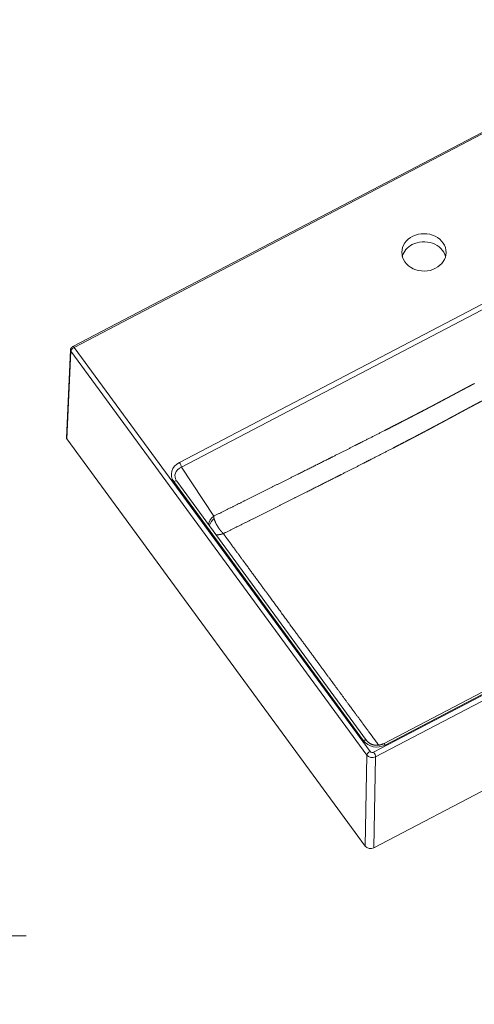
# Model space of a CAD drawing. Extents: x 0 to 420, y 0 to 297.
# Tile 9 of 14: x 258 to 298, y 153 to 239. Entities that reach past the tile are written whole.
import ezdxf
from ezdxf.enums import TextEntityAlignment as Align

# ---------------------------------------------------------------- set-up
doc = ezdxf.new("R2010")
doc.units = 0
doc.layers.get('0').update_dxf_attribs({"lineweight": 13})
doc.styles.get("Standard").update_dxf_attribs({"font": 'isocp.shx'})
doc.dimstyles.get("Standard").update_dxf_attribs({"dimtxt": 2.5, "dimasz": 2.5, "dimexe": 1.25, "dimexo": 0.625, "dimtad": 1, "dimcen": 2.5, "dimadec": 0, "dimazin": 0, "dimtfac": 1, "dimtmove": 0, "dimatfit": 0, "dimfxl": 0, "dimarcsym": 0})

# ---------------------------------------------------------------- blocks, each defined once
blk = doc.blocks.new('*D')
at = {"color": 7, "lineweight": 5, "ltscale": 0.164717}
blk.add_line((24.274, 237.695), (17.685, 237.695), dxfattribs=at)
at = {"color": 7, "lineweight": 5}
for p, q in [((19.685, 212.445), (19.685, 237.695)), ((126.454, 237.695), (240.098, 237.695)), ((238.098, 216.029), (238.098, 237.695)), ((126.454, 216.029), (240.098, 216.029)), ((168.095, 212.445), (17.685, 212.445)), ((24.742, 156.705), (24.742, 182.26)), ((224.165, 156.705), (224.165, 182.26)), ((24.742, 180.26), (224.165, 180.26)), ((72.954, 169.151), (175.954, 169.151)), ((62.454, 158.705), (12.587, 158.705)), ((14.587, 82.971), (14.587, 158.705)), ((126.454, 158.705), (246.328, 158.705)), ((126.454, 158.705), (233.639, 158.705)), ((224.967, 158.705), (258.458, 158.705)), ((244.328, 135.332), (244.328, 158.705)), ((256.458, 120.372), (256.458, 158.705)), ((55.341, 141.09), (80.496, 149.11)), ((78.745, 146.705), (233.639, 146.705)), ((305.614, 140.257), (282.28, 140.257)), ((357.114, 140.409), (305.614, 140.409)), ((126.454, 135.332), (246.328, 135.332)), ((307.614, 129.818), (329.36, 129.767)), ((289.102, 125.823), (289.102, 99.279)), ((299.444, 125.823), (299.444, 99.279)), ((54.637, 110.124), (76.299, 122.244)), ((80.156, 120.372), (258.458, 120.372)), ((304.444, 101.279), (284.102, 101.279)), ((62.454, 82.971), (12.587, 82.971)), ((114.345, 73.708), (134.562, 73.708)), ((129.562, 73.708), (222.967, 73.708))]:
    blk.add_line(p, q, dxfattribs=at)
at = {"color": 7, "lineweight": 5, "ltscale": 0.466342}
blk.add_line((175.954, 152.497), (175.954, 171.151), dxfattribs=at)
at = {"color": 7, "lineweight": 5, "ltscale": 0.3}
blk.add_line((231.639, 146.705), (231.639, 158.705), dxfattribs=at)
at = {"color": 7, "lineweight": 5, "ltscale": 0.260846}
for p, q in [((282.28, 131.823), (282.28, 142.257)), ((305.614, 131.823), (305.614, 142.257))]:
    blk.add_line(p, q, dxfattribs=at)
at = {"color": 7, "lineweight": 5, "ltscale": 0.264648}
for p, q in [((305.614, 131.823), (305.614, 142.409)), ((357.114, 131.823), (357.114, 142.409))]:
    blk.add_line(p, q, dxfattribs=at)
at = {"color": 7, "lineweight": 5, "ltscale": 0.055905}
blk.add_line((357.46, 131.336), (357.46, 133.572), dxfattribs=at)
at = {"color": 7, "lineweight": 5, "ltscale": 0.361736}
blk.add_line((365.843, 131.572), (351.373, 131.572), dxfattribs=at)
at = {"color": 7, "lineweight": 5, "ltscale": 0.435932}
blk.add_line((327.319, 112.335), (327.36, 129.772), dxfattribs=at)
at = {"color": 7, "lineweight": 5, "ltscale": 0.313314}
for p, q in [((119.345, 84.241), (119.345, 71.708)), ((129.562, 84.241), (129.562, 71.708))]:
    blk.add_line(p, q, dxfattribs=at)
at = {"color": 7, "lineweight": 5, "ltscale": 0.313313}
blk.add_line((129.562, 84.241), (129.562, 71.708), dxfattribs=at)
at = {"color": 7, "lineweight": 5, "ltscale": 0.266271}
blk.add_line((222.967, 82.359), (222.967, 71.708), dxfattribs=at)
at = {"color": 7, "lineweight": 5}
for points in [[(20.203, 235.764), (19.685, 237.695), (19.168, 235.764)], [(238.615, 235.764), (238.098, 237.695), (237.58, 235.764)], [(237.58, 217.961), (238.098, 216.029), (238.615, 217.961)], [(19.168, 214.377), (19.685, 212.445), (20.203, 214.377)], [(26.674, 180.777), (24.742, 180.26), (26.674, 179.742)], [(222.233, 179.742), (224.165, 180.26), (222.233, 180.777)], [(74.885, 169.668), (72.954, 169.151), (74.885, 168.633)], [(174.022, 168.633), (175.954, 169.151), (174.022, 169.668)], [(15.105, 156.773), (14.587, 158.705), (14.07, 156.773)], [(232.156, 156.773), (231.639, 158.705), (231.121, 156.773)], [(244.846, 156.773), (244.328, 158.705), (243.811, 156.773)], [(256.976, 156.773), (256.458, 158.705), (255.941, 156.773)], [(77.416, 148.671), (75.732, 147.591), (77.73, 147.685)], [(231.121, 148.637), (231.639, 146.705), (232.156, 148.637)], [(68.491, 144.739), (70.175, 145.819), (68.177, 145.726)], [(307.546, 140.927), (305.614, 140.409), (307.546, 139.891)], [(355.182, 139.891), (357.114, 140.409), (355.182, 140.927)], [(284.212, 140.774), (282.28, 140.257), (284.212, 139.739)], [(303.682, 139.739), (305.614, 140.257), (303.682, 140.774)], [(243.811, 137.264), (244.328, 135.332), (244.846, 137.264)], [(354.442, 131.055), (356.373, 131.572), (354.442, 132.09)], [(359.392, 132.09), (357.46, 131.572), (359.392, 131.055)], [(327.873, 127.839), (327.36, 129.772), (326.838, 127.841)], [(350.84, 122.211), (352.772, 122.728), (350.84, 123.246)], [(74.866, 120.849), (76.299, 122.244), (74.36, 121.752)], [(255.941, 122.304), (256.458, 120.372), (256.976, 122.304)], [(356.848, 122.348), (354.85, 122.418), (356.546, 121.358)], [(71.041, 119.895), (69.608, 118.5), (71.547, 118.992)], [(326.806, 114.268), (327.319, 112.335), (327.841, 114.265)], [(287.17, 100.761), (289.102, 101.279), (287.17, 101.796)], [(301.376, 101.796), (299.444, 101.279), (301.376, 100.761)], [(14.07, 84.903), (14.587, 82.971), (15.105, 84.903)], [(117.414, 73.19), (119.345, 73.708), (117.414, 74.226)], [(131.494, 74.226), (129.562, 73.708), (131.494, 73.19)], [(131.494, 74.226), (129.562, 73.708), (131.494, 73.19)], [(221.035, 73.19), (222.967, 73.708), (221.035, 74.226)]]:
    blk.add_lwpolyline(points, dxfattribs=at)
blk.add_arc((352.772, 115.621), 7.107, 32.6907, 149.42157, dxfattribs=at)
for s, rotation, p, p2 in [('151.5', 90, (17.685, 217.365), (17.685, 232.776)), ('130', 90, (236.098, 222.359), (236.098, 231.366)), ('72', 90, (229.639, 149.803), (229.639, 155.608)), ('140', 90, (242.328, 142.515), (242.328, 151.522)), ('35', 17.68421, (58.544, 144.21), (64.075, 145.973)), ('%%c', 17.68421, (54.733, 142.995), (57.592, 143.906)), ('140', 360, (289.444, 142.257), (298.45, 142.257)), ('310', 360, (326.86, 142.409), (335.867, 142.409)), ('230', 90, (254.458, 135.035), (254.458, 144.042)), ('7', 360, (363.241, 133.572), (365.843, 133.572)), ('%%d', 395.69733, (348.571, 124.556), (350.358, 125.84)), ('17', 395.69733, (344.207, 120.682), (348.921, 124.069)), ('460', 90, (12.587, 116.335), (12.587, 125.342)), ('105', 449.86567, (325.329, 116.555), (325.35, 125.561)), ('46', 29.22566, (57.152, 113.823), (62.217, 116.657)), ('%%c', 29.22566, (53.661, 111.87), (56.279, 113.335)), ('62', 360, (291.371, 103.279), (297.175, 103.279))]:
    blk.add_text(s, height=3, rotation=rotation, dxfattribs=at).set_placement(p, p2, align=Align.FIT)
for s, p, p2 in [('1210', (118.349, 182.26), (130.558, 182.26)), ('620', (119.95, 171.151), (128.957, 171.151)), ('60', (121.551, 75.708), (127.356, 75.708)), ('560', (171.761, 75.708), (180.768, 75.708))]:
    blk.add_text(s, height=3, dxfattribs=at).set_placement(p, p2, align=Align.FIT)
blk = doc.blocks.new('BLOCK155')
at = {"color": 7, "lineweight": 5}
for p, q in [((502.42, 261.83), (-502.18, -263.3)), ((503.36, 261.13), (-501.25, -264.01)), ((736.78, -60.37), (-264.43, -583.73)), ((-417.97, -354.95), (37.48, -116.87)), ((39.05, -120.48), (-416.4, -358.56)), ((-501.25, -264.01), (-267.18, -583.18)), ((-504.1, -265.95), (-507.25, -335.4)), ((-506.95, -336.35), (-503.8, -266.9)), ((-503.8, -266.9), (-269.74, -586.07)), ((-262.85, -587.45), (237.75, -325.77)), ((-271.13, -657.92), (-506.95, -336.35)), ((200.15, -338.24), (-256.68, -577.04)), ((201.55, -339.29), (-255.28, -578.1)), ((-416.4, -358.56), (-390.91, -397.37)), ((-422.53, -369.97), (-272.4, -574.68)), ((-269.99, -574.51), (-420.11, -369.81)), ((-264.24, -659.29), (239.19, -396.13)), ((-269.74, -586.07), (-271.13, -657.92)), ((-262.85, -587.45), (-264.24, -659.29))]:
    blk.add_line(p, q, dxfattribs=at)
for centre, radius, start, end in [((-505.75, -335.45), 1.5, 177.89568, 216.99759), ((-414.19, -365.46), 7.35, 213.31276, 216.26464), ((-377.06, -395.75), 13.95, 186.6705, 194.78815)]:
    blk.add_arc(centre, radius, start, end, dxfattribs=at)
for centre, major_axis, ratio, start_param, end_param in [((-224.64, -189.01), (17.5, -0.08), 0.844927, 0.000019, 3.141612), ((-224.67, -195.43), (-17.5, 0.08), 0.844927, 5.271499, 6.064333), ((-224.67, -195.43), (-17.5, 0.08), 0.844927, 3.360379, 5.271499), ((-224.64, -189.01), (17.5, -0.08), 0.844927, 3.141612, 5.271499), ((-224.64, -189.01), (17.5, -0.08), 0.844927, 5.271499, 6.283204), ((-501.26, -265.61), (2.42, 1.77), 0.453434, 1.246836, 2.791453), ((-501.25, -265.08), (0.93, -1.77), 0.283717, 2.063336, 3.14158), ((-502.1, -266.04), (2, -0.09), 0.837211, 3.141549, 3.734843), ((-410.8, -364.18), (13.58, 0.76), 0.809881, 2.081362, 3.626679), ((-417.98, -356.55), (1.39, -2.66), 0.283718, 0.579806, 2.063336), ((-410.81, -365.78), (10.72, -0.38), 0.780104, 2.147493, 3.646724), ((-422.53, -371.58), (2.42, 1.77), 0.453434, 0.000045, 1.246836), ((-385.66, -404.07), (8.36, 5.49), 0.850052, 1.642412, 2.466935), ((-385.48, -404.33), (8.27, 5.61), 0.706404, 1.708543, 2.446807), ((-272.41, -576.29), (2.42, 1.77), 0.453434, 0.000045, 1.246835), ((-261.46, -567.81), (12.87, 2.47), 0.905849, 3.547654, 5.032854), ((-267.19, -584.78), (2.42, 1.77), 0.453434, 1.246836, 2.791453), ((-265.48, -582.29), (2, -0.01), 0.845447, 3.700144, 5.270257), ((-255.29, -579.7), (-1.39, 2.66), 0.283718, 5.204928, 6.283159), ((-265.49, -583.89), (5, -0.07), 0.833229, 3.708474, 5.278586), ((-264.43, -585.33), (-1.39, 2.66), 0.283718, 3.660312, 5.204928), ((-266.88, -655.69), (5, -0.02), 0.845448, 3.700144, 5.270255)]:
    blk.add_ellipse(centre, major_axis=major_axis, ratio=ratio, start_param=start_param, end_param=end_param, dxfattribs=at)
for points, degree, knots in [([(-502.18, -263.3), (-502.22, -263.32), (-502.3, -263.37), (-502.41, -263.44), (-502.53, -263.51), (-502.64, -263.58), (-502.75, -263.66), (-502.85, -263.75), (-502.96, -263.83), (-503.06, -263.92), (-503.16, -264.01), (-503.25, -264.11), (-503.35, -264.21), (-503.44, -264.32), (-503.53, -264.44), (-503.61, -264.56), (-503.7, -264.68), (-503.76, -264.8), (-503.81, -264.89), (-503.85, -264.97), (-503.89, -265.05), (-503.92, -265.13), (-503.96, -265.22), (-503.99, -265.31), (-504.01, -265.4), (-504.04, -265.5), (-504.06, -265.59), (-504.07, -265.67), (-504.09, -265.76), (-504.1, -265.85), (-504.1, -265.92), (-504.1, -265.95)], 3, [0, 0, 0, 0, 0.135106, 0.271034, 0.405069, 0.539441, 0.67341, 0.807298, 0.942108, 1.076419, 1.213291, 1.349138, 1.489743, 1.628522, 1.775539, 1.919485, 2.076764, 2.229665, 2.317189, 2.403237, 2.487738, 2.570625, 2.670872, 2.769011, 2.865213, 2.959615, 3.051585, 3.142066, 3.23119, 3.31908, 3.41898, 3.41898, 3.41898, 3.41898]), ([(-390.91, -397.37), (-383.93, -393.9), (-376.96, -390.43), (-370.16, -387.05), (-355.43, -379.72), (-340.8, -372.43), (-333.1, -368.59), (-322.06, -363.08), (-311.18, -357.63), (-307.76, -355.92), (-299.49, -351.78), (-291.36, -347.7), (-286.51, -345.26), (-276.9, -340.42), (-267.65, -335.74), (-263.07, -333.42), (-257.76, -330.73), (-252.63, -328.11), (-251.84, -327.71), (-249.9, -326.72), (-247.99, -325.74), (-246.9, -325.19), (-243.42, -323.41), (-240.03, -321.67), (-237.76, -320.5), (-234.17, -318.65), (-230.65, -316.82), (-229.33, -316.14), (-227.82, -315.35), (-226.33, -314.58), (-226.12, -314.47), (-225.69, -314.25), (-225.27, -314.03), (-225.06, -313.92), (-224.55, -313.65), (-224.05, -313.39), (-223.71, -313.21), (-223.12, -312.9), (-222.53, -312.6), (-222.23, -312.44), (-219.98, -311.26), (-217.75, -310.09), (-215.8, -309.07), (-213.68, -307.95), (-211.58, -306.84), (-211.34, -306.71), (-211.04, -306.55), (-210.74, -306.39), (-210.58, -306.3), (-210.27, -306.14), (-209.96, -305.97), (-209.75, -305.86), (-209.28, -305.61), (-208.81, -305.36), (-208.49, -305.19), (-207.24, -304.53), (-205.99, -303.86), (-205.04, -303.36), (-203.93, -302.76), (-202.83, -302.17), (-202.69, -302.1), (-202.47, -301.99), (-202.25, -301.87), (-202.18, -301.83), (-201.29, -301.35), (-200.38, -300.87), (-199.49, -300.39), (-198.45, -299.83), (-197.4, -299.27), (-197.24, -299.19), (-196.89, -299), (-196.53, -298.81), (-196.35, -298.71), (-196.02, -298.54), (-195.69, -298.36), (-195.44, -298.23), (-193.46, -297.17), (-191.47, -296.11), (-189.58, -295.11), (-187.55, -294.04), (-185.5, -292.97), (-185.42, -292.93), (-185.24, -292.83), (-185.07, -292.74), (-184.98, -292.7), (-184.89, -292.65), (-184.8, -292.61)], 5, [0, 0, 0, 0, 0, 0, 58.524684, 58.524684, 58.524684, 124.175816, 124.175816, 124.175816, 153.343711, 153.343711, 153.343711, 197.080199, 197.080199, 197.080199, 242.089199, 242.089199, 242.089199, 250.352581, 250.352581, 250.352581, 262.434801, 262.434801, 262.434801, 288.003712, 288.003712, 288.003712, 303.232765, 303.232765, 303.232765, 305.756288, 305.756288, 305.756288, 308.279811, 308.279811, 308.279811, 311.800634, 311.800634, 311.800634, 315.458781, 315.458781, 315.458781, 339.510257, 339.510257, 339.510257, 341.268553, 341.268553, 341.268553, 343.272953, 343.272953, 343.272953, 345.131995, 345.131995, 345.131995, 349.140792, 349.140792, 349.140792, 360.570413, 360.570413, 360.570413, 362.34719, 362.34719, 362.34719, 363.222932, 363.222932, 363.222932, 373.027553, 373.027553, 373.027553, 375.048558, 375.048558, 375.048558, 377.010846, 377.010846, 377.010846, 378.743149, 378.743149, 378.743149, 399.263421, 399.263421, 399.263421, 400.173781, 400.173781, 400.173781, 401.084141, 401.084141, 401.084141, 401.084141, 401.084141, 401.084141]), ([(-383.24, -411.13), (-376.31, -407.68), (-369.39, -404.23), (-362.66, -400.87), (-348.09, -393.6), (-333.62, -386.36), (-326.03, -382.56), (-315.13, -377.09), (-304.38, -371.68), (-301.01, -369.98), (-292.79, -365.84), (-284.73, -361.76), (-279.91, -359.33), (-270.35, -354.47), (-261.14, -349.77), (-256.58, -347.44), (-251.28, -344.72), (-246.16, -342.07), (-245.37, -341.67), (-243.44, -340.67), (-241.54, -339.68), (-240.44, -339.11), (-236.93, -337.29), (-233.51, -335.51), (-231.19, -334.3), (-227.55, -332.39), (-223.98, -330.51), (-222.66, -329.81), (-221.11, -328.99), (-219.57, -328.18), (-219.49, -328.14), (-219.04, -327.9), (-218.59, -327.66), (-218.38, -327.54), (-217.89, -327.29), (-217.41, -327.03), (-217.22, -326.93), (-216.69, -326.65), (-216.15, -326.36), (-215.9, -326.22), (-213.67, -325.04), (-211.46, -323.86), (-209.46, -322.78), (-207.37, -321.66), (-205.33, -320.55), (-205.24, -320.51), (-204.98, -320.37), (-204.73, -320.23), (-204.56, -320.14), (-204.24, -319.97), (-203.93, -319.8), (-203.65, -319.65), (-203.33, -319.48), (-203.02, -319.31), (-202.85, -319.22), (-201.63, -318.56), (-200.4, -317.89), (-199.31, -317.3), (-198.16, -316.68), (-197.01, -316.06), (-196.96, -316.03), (-196.79, -315.94), (-196.62, -315.85), (-196.51, -315.79), (-196.23, -315.64), (-195.95, -315.48), (-195.86, -315.43), (-195.07, -315.01), (-194.26, -314.57), (-193.61, -314.22), (-192.79, -313.78), (-191.97, -313.34), (-191.8, -313.25), (-191.46, -313.06), (-191.12, -312.88), (-190.95, -312.79), (-190.6, -312.6), (-190.24, -312.41), (-190.12, -312.34), (-188, -311.21), (-185.9, -310.09), (-183.92, -309.04), (-181.79, -307.91), (-179.62, -306.78), (-179.56, -306.75), (-179.39, -306.66), (-179.22, -306.57), (-179.14, -306.53), (-179.06, -306.48), (-178.97, -306.44)], 5, [0, 0, 0, 0, 0, 0, 58.15643, 58.15643, 58.15643, 122.95435, 122.95435, 122.95435, 151.938067, 151.938067, 151.938067, 195.456885, 195.456885, 195.456885, 240.504726, 240.504726, 240.504726, 248.775466, 248.775466, 248.775466, 260.814641, 260.814641, 260.814641, 286.88749, 286.88749, 286.88749, 302.300373, 302.300373, 302.300373, 305.203907, 305.203907, 305.203907, 307.713575, 307.713575, 307.713575, 311.100299, 311.100299, 311.100299, 314.255339, 314.255339, 314.255339, 338.423085, 338.423085, 338.423085, 339.486212, 339.486212, 339.486212, 341.612464, 341.612464, 341.612464, 343.394698, 343.394698, 343.394698, 345.520931, 345.520931, 345.520931, 358.570412, 358.570412, 358.570412, 359.248146, 359.248146, 359.248146, 360.603614, 360.603614, 360.603614, 362.629207, 362.629207, 362.629207, 370.030611, 370.030611, 370.030611, 371.943871, 371.943871, 371.943871, 373.857132, 373.857132, 373.857132, 375.889951, 375.889951, 375.889951, 397.820604, 397.820604, 397.820604, 398.753571, 398.753571, 398.753571, 399.626415, 399.626415, 399.626415, 399.626415, 399.626415, 399.626415]), ([(-383.24, -411.13), (-383.27, -411.11), (-383.29, -411.08), (-383.32, -411.06), (-383.37, -411.01), (-383.41, -410.96), (-383.44, -410.94), (-383.61, -410.77), (-383.78, -410.6), (-383.92, -410.45), (-384.46, -409.88), (-384.98, -409.28), (-385.35, -408.84), (-386.82, -407.01), (-388.12, -405.02), (-388.98, -403.49), (-389.81, -401.7), (-390.36, -399.98), (-390.43, -399.75), (-390.49, -399.53), (-390.55, -399.31)], 5, [0, 0, 0, 0, 0, 0, 0.262553, 0.262553, 0.262553, 0.525106, 0.525106, 0.525106, 2.10036, 2.10036, 2.10036, 6.416082, 6.416082, 6.416082, 19.321865, 19.321865, 19.321865, 21.274668, 21.274668, 21.274668, 21.274668, 21.274668, 21.274668]), ([(-383.24, -411.13), (-383.28, -411.14), (-383.31, -411.15), (-383.34, -411.16), (-383.4, -411.18), (-383.46, -411.2), (-383.49, -411.21), (-383.96, -411.36), (-384.42, -411.49), (-384.86, -411.6), (-385.99, -411.85), (-387.12, -412.01), (-387.8, -412.07), (-388.48, -412.09), (-389.12, -412.07)], 5, [0, 0, 0, 0, 0, 0, 0.244168, 0.244168, 0.244168, 0.488336, 0.488336, 0.488336, 3.86017, 3.86017, 3.86017, 9.37846, 9.37846, 9.37846, 9.37846, 9.37846, 9.37846]), ([(-260.4, -578.23), (-263.01, -574.68), (-265.62, -571.15), (-268.12, -567.76), (-274.04, -559.73), (-279.93, -551.74), (-283.23, -547.27), (-288.72, -539.81), (-294.18, -532.4), (-296.45, -529.33), (-300.85, -523.34), (-305.24, -517.39), (-307.74, -513.98), (-314.82, -504.36), (-321.87, -494.79), (-326.72, -488.19), (-336.42, -474.99), (-346.09, -461.83), (-350.53, -455.77), (-357.8, -445.87), (-365.09, -435.92), (-367.58, -432.53), (-372.16, -426.28), (-376.75, -420), (-378.86, -417.12), (-381.05, -414.13), (-383.24, -411.13)], 5, [0, 0, 0, 0, 0, 0, 36.471492, 36.471492, 36.471492, 83.10327, 83.10327, 83.10327, 114.640554, 114.640554, 114.640554, 146.495001, 146.495001, 146.495001, 217.239084, 217.239084, 217.239084, 288.953442, 288.953442, 288.953442, 324.048287, 324.048287, 324.048287, 355.777034, 355.777034, 355.777034, 355.777034, 355.777034, 355.777034]), ([(-269.99, -574.51), (-269.9, -574.64), (-269.71, -574.88), (-269.4, -575.23), (-269.08, -575.57), (-268.72, -575.9), (-268.35, -576.21), (-267.95, -576.5), (-267.53, -576.78), (-267.1, -577.04), (-266.64, -577.28), (-266.16, -577.49), (-265.67, -577.69), (-265.16, -577.86), (-264.64, -578), (-264.11, -578.12), (-263.57, -578.22), (-263.03, -578.28), (-262.48, -578.32), (-261.92, -578.34), (-261.37, -578.32), (-260.82, -578.28), (-260.27, -578.21), (-259.72, -578.12), (-259.19, -578), (-258.66, -577.85), (-258.15, -577.68), (-257.64, -577.49), (-257.15, -577.28), (-256.84, -577.12), (-256.68, -577.04)], 3, [0, 0, 0, 0, 0.458762, 0.92411, 1.396452, 1.875814, 2.362672, 2.85669, 3.358207, 3.866987, 4.382755, 4.905213, 5.433909, 5.968329, 6.507831, 7.05183, 7.599615, 8.150413, 8.703339, 9.257585, 9.81232, 10.366739, 10.920037, 11.471501, 12.020428, 12.566158, 13.1081, 13.645736, 14.178605, 14.706323, 14.706323, 14.706323, 14.706323])]:
    blk.add_open_spline(points, degree=degree, knots=knots, dxfattribs=at)

msp = doc.modelspace()

# ---------------------------------------------------------------- block references
at = {"lineweight": 0, "xscale": 0.1111111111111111, "yscale": 0.1111111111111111, "zscale": 0.1111111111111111}
msp.add_blockref('BLOCK155', (318.3645, 239.6934), dxfattribs=at)

# ---------------------------------------------------------------- dimensions: what is measured, and where the dimension line sits
at = {"color": 0, "lineweight": 0}
for base, p1, p2, angle, text, middle, dimtype in [((24.7423, 180.2598), (224.1649, 154.7052), (24.7423, 154.7052), 180, '1210', (124.4536, 180.2598), 161), ((14.5872, 158.7052), (64.4536, 82.9712), (64.4536, 158.7052), 90, '460', (14.5872, 120.8382), 161), ((72.9536, 169.1506), (175.9536, 150.4969), (72.9536, 168.9267), 179.999046, '620', (124.4536, 169.1506), 160), ((129.5618, 73.708), (119.3455, 86.2406), (129.5618, 86.2406), 0, '60', (124.4536, 73.708), 161), ((357.1137, 140.4089), (305.6137, 129.8229), (357.1137, 129.8229), 0, '310', (331.3637, 140.4089), 161)]:
    dim = msp.add_linear_dim(base=base, p1=p1, p2=p2, angle=angle, text=text, dimstyle='Standard', override={"dimlfac": 6}, dxfattribs=at)
    dim.commit()
    dim.dimension.update_dxf_attribs({"geometry": '*D', "text_midpoint": middle, "dimtype": dimtype})
for base, p1, p2, angle, middle, dimtype in [((244.3284, 135.332), (124.4536, 158.7052), (124.4536, 135.332), 269.998569, (244.3284, 147.0186), 160), ((256.4583, 158.7052), (78.1563, 120.3719), (222.9666, 158.7052), 89.999523, (256.4583, 139.5386), 160), ((231.6385, 158.7052), (76.7453, 146.7052), (124.4536, 158.7052), 89.999523, (231.6385, 152.7052), 160), ((129.5618, 73.708), (222.9666, 84.3589), (129.5618, 86.2406), 179.999046, (176.2642, 73.708), 160), ((238.0977, 237.6954), (124.4536, 216.0288), (124.4536, 237.6954), 90, (238.0977, 226.8621), 161), ((19.6853, 212.4454), (26.2739, 237.6954), (170.0953, 212.4454), 269.998569, (19.6853, 225.0704), 160), ((282.2803, 140.2568), (305.6136, 129.8229), (282.2803, 129.8229), 180, (293.947, 140.2568), 161), ((299.4444, 101.2785), (289.1018, 127.8229), (299.4444, 127.8229), 0, (294.2731, 101.2785), 161), ((327.3191, 112.3347), (305.6137, 129.8229), (326.7976, 112.336), 269.864229, (327.3395, 121.0534), 160), ((357.4597, 131.5722), (356.3734, 129.5823), (357.4597, 129.336), 359.998092, (364.5417, 131.5722), 160)]:
    dim = msp.add_linear_dim(base=base, p1=p1, p2=p2, angle=angle, dimstyle='Standard', override={"dimlfac": 6}, dxfattribs=at)
    dim.commit()
    dim.dimension.update_dxf_attribs({"geometry": '*D', "text_midpoint": middle, "dimtype": dimtype})
for p1, p2, middle in [((76.299, 122.2435), (69.6083, 118.5003), (58.9156, 112.518)), ((75.7325, 147.5912), (70.1748, 145.8192), (60.0116, 142.5788))]:
    dim = msp.add_diameter_dim_2p(p1=p1, p2=p2, dimstyle='Standard', override={"dimlfac": 6}, dxfattribs=at)
    dim.commit()
    dim.dimension.update_dxf_attribs({"geometry": '*D', "text_midpoint": middle, "dimtype": 163})
dim = msp.add_angular_dim_2l(base=(354.1684, 122.5896), line1=((352.2523, 113.9221), (352.7718, 115.6215)), line2=((352.7717, 115.6212), (352.7717, 128.1333)), dimstyle='Standard', dxfattribs=at)
dim.commit()
dim.dimension.update_dxf_attribs({"geometry": '*D', "text_midpoint": (348.6248, 121.3929), "dimtype": 162})

doc.saveas('drawing.dxf')
